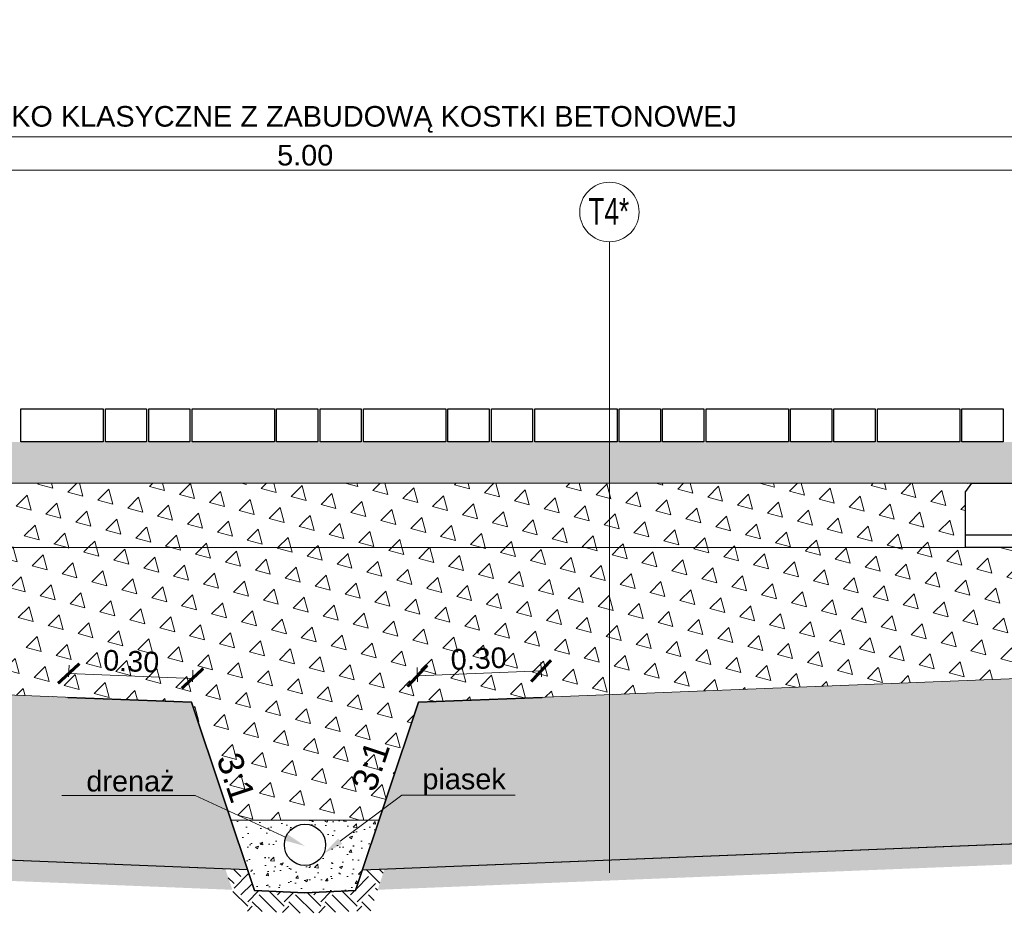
# Model space of a CAD drawing. Header units: feet. Extents: x 210.7 to 255.4, y -209.3 to -191.9.
# Tile 5 of 25: x 219.5 to 221.9, y -209.3 to -207.1. Entities that reach past the tile are written whole.
import ezdxf
from ezdxf import colors
from ezdxf.entities.mleader import LeaderData, LeaderLine
from ezdxf.math import Vec2, Vec3

# ---------------------------------------------------------------- set-up
doc = ezdxf.new("R2010")
doc.units = ezdxf.units.FT
doc.header["$MEASUREMENT"] = 0
doc.header["$PDMODE"] = 34
doc.linetypes.add('DASHDOT2', pattern=[12.7, 6.35, -3.175, 0, -3.175])
doc.layers.add('brudnopis', color=50, linetype='Continuous', lineweight=30, plot=False)
for name, color, linetype, lineweight in [('Drenaż', 4, 'Continuous', 25), ('Geowłóknina', 160, 'Continuous', 30), ('Kruszywo', 42, 'Continuous', 15), ('Miesz_niezw', 251, 'Continuous', 9), ('miesz_niezw_', 44, 'Continuous', 15), ('Mieszanka_niezw_0_315', 44, 'Continuous', 15), ('Opis', 7, 'Continuous', 15), ('Opis (wydruk czarny)', 7, 'Continuous', 15), ('oś-szyny', 1, 'DASHDOT2', 0), ('Podkład', 7, 'Continuous', 30), ('Podłoże gruntowe', 7, 'Continuous', 13), ('Sb3', 7, 'Continuous', 15), ('sb4', 7, 'Continuous', 15), ('Wymiar', 7, 'Continuous', 15)]:
    doc.layers.add(name, color=color, linetype=linetype, lineweight=lineweight)
doc.layers.add('kostka grafitowa', color=7, linetype='Continuous', lineweight=30, true_color=0x404040)
doc.layers.add('Podkadka sprężysta', color=1, linetype='Continuous')
doc.layers.add('Szyna', color=7, linetype='Continuous')
doc.styles.add('opis', font='arial.ttf', dxfattribs={"height": 0.05})
doc.styles.add('Opis_1_25', font='arial.ttf', dxfattribs={"height": 0.05})
doc.styles.add('Romans', font='romans.shx', dxfattribs={"width": 0.7})
doc.dimstyles.new('1_25_DK$0', dxfattribs={"dimtxt": 0.05, "dimasz": 0.05, "dimexe": 0.02, "dimexo": 0.05, "dimgap": 0.01, "dimtad": 1, "dimdec": 3, "dimzin": 3, "dimdsep": 46, "dimtxsty": 'Opis_1_25', "dimblk": 'ARCHTICK', "dimcen": 0.05, "dimclrd": 256, "dimclre": 256, "dimazin": 3, "dimtfac": 1, "dimtdec": 3, "dimtofl": 0, "dimtmove": 0, "dimatfit": 3, "dimldrblk": 'ARCHTICK', "dimfxl": 1, "dimfrac": 2, "dimtolj": 1, "dimtzin": 3, "dimlwd": -1, "dimlwe": -1, "dimarcsym": 0})
pattern_1 = [(105, (-3e-14, -8), (-0.072444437, 0.019411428), [0.0375, -0.0375]), (165, (-3e-14, -8), (-0.053033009, -0.053033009), [0.0375, -0.0375]), (45, (-0.03622, -7.990294), (-0.019411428, 0.072444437), [0.0375, -0.0375])]
pattern_2 = [(50, (0, 0), (0.071726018, -0.006275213), [0.0075, -0.0825]), (355, (0, 0), (-0.013875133, 0.075219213), [0.006, -0.066]), (100.451444, (0.00598, -0.00052), (0.057850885, 0.068943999), [0.00637402, -0.070114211]), (46.1842, (0, 0.02), (0.106724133, -0.016551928), [0.01125, -0.12375]), (96.635635, (0.00889, 0.01862), (0.093466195, 0.09741186), [0.009561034, -0.105171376]), (351.184164, (0, 0.02), (0.093466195, 0.09741186), [0.009, -0.099]), (21, (0.01, 0.015), (0.059690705, -0.040261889), [0.0075, -0.0825]), (326, (0.01, 0.015), (0.024331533, 0.072515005), [0.006, -0.066]), (71.451445, (0.014974, 0.011645), (0.084022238, 0.032253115), [0.006374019, -0.070114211]), (37.5, (0, 0), (0.0012159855, 0.0332893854), [0, -0.0652, 0, -0.067, 0, -0.06625]), (7.5, (0, 0), (0.0263069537, 0.039441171), [0, -0.0382, 0, -0.0637, 0, -0.02525]), (327.5, (-0.0223, 0), (0.0533822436, -0.0022554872), [0, -0.025, 0, -0.078, 0, -0.1035]), (317.5, (-0.0323, 0), (0.058318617, 0.010010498), [0, -0.0325, 0, -0.0518, 0, -0.0735])]
pattern_3 = [(50, (-25.540157, -103.4853), (0.071726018, -0.006275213), [0.0075, -0.0825]), (355, (-25.54016, -103.4853), (-0.013875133, 0.075219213), [0.006, -0.066]), (100.451444, (-25.53418, -103.485826), (0.057850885, 0.068943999), [0.00637402, -0.070114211]), (46.1842, (-25.54016, -103.4653), (0.106724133, -0.016551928), [0.01125, -0.12375]), (96.635635, (-25.53126, -103.46668), (0.093466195, 0.09741186), [0.009561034, -0.105171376]), (351.184164, (-25.54016, -103.4653), (0.093466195, 0.09741186), [0.009, -0.099]), (21, (-25.530157, -103.4703), (0.059690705, -0.040261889), [0.0075, -0.0825]), (326, (-25.53016, -103.4703), (0.024331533, 0.072515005), [0.006, -0.066]), (71.451445, (-25.52518, -103.47366), (0.084022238, 0.032253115), [0.006374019, -0.070114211]), (37.5, (-25.540157, -103.485303), (0.0012159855, 0.0332893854), [0, -0.0652, 0, -0.067, 0, -0.06625]), (7.5, (-25.540157, -103.485303), (0.0263069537, 0.039441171), [0, -0.0382, 0, -0.0637, 0, -0.02525]), (327.5, (-25.562457, -103.485303), (0.0533822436, -0.0022554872), [0, -0.025, 0, -0.078, 0, -0.1035]), (317.5, (-25.572457, -103.485303), (0.058318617, 0.010010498), [0, -0.0325, 0, -0.0518, 0, -0.0735])]
pattern_4 = [(105, (-1e-13, -8), (-0.072444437, 0.019411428), [0.0375, -0.0375]), (165, (-1e-13, -8), (-0.053033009, -0.053033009), [0.0375, -0.0375]), (45, (-0.03622, -7.990294), (-0.019411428, 0.072444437), [0.0375, -0.0375])]
pattern_5 = [(45, (-3e-14, -7.94996), (0, 0.088388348), [0.0625, -0.0625]), (45, (-0.01657, -7.93339), (0, 0.088388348), [0.0625, -0.0625]), (45, (-0.033146, -7.916814), (0, 0.088388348), [0.0625, -0.0625]), (135, (-0.033146, -7.905766), (-0.088388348, 7e-18), [0.0625, -0.0625]), (135, (-0.01657, -7.88919), (-0.088388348, 7e-18), [0.0625, -0.0625]), (135, (-3e-14, -7.87262), (-0.088388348, 7e-18), [0.0625, -0.0625])]

# ---------------------------------------------------------------- blocks, each defined once
blk = doc.blocks.new('_ArchTick')
at = {"color": 0, "linetype": 'ByBlock', "lineweight": 0, "const_width": 0.15}
blk.add_lwpolyline([(-0.5, -0.5), (0.5, 0.5)], dxfattribs=at)
blk = doc.blocks.new('*D31')
at = {"layer": 'DEFPOINTS', "color": 0, "lineweight": 70, "transparency": 16777216}
for p in [(223.9262, -207.4069), (216.5262, -208.0659), (223.9262, -208.0659)]:
    blk.add_point(p, dxfattribs=at)
at = {"layer": 'Wymiar', "transparency": 16777216}
for p, q in [((216.5262, -208.0159), (216.5262, -207.3869)), ((223.9262, -208.0159), (223.9262, -207.3869)), ((216.5262, -207.4069), (223.9262, -207.4069))]:
    blk.add_line(p, q, dxfattribs=at)
at = {"layer": 'Wymiar', "transparency": 16777216, "xscale": 0.05, "yscale": 0.05, "zscale": 0.05, "rotation": 180}
blk.add_blockref('_ArchTick', (216.5262, -207.4069), dxfattribs=at)
at = {"layer": 'Wymiar', "transparency": 16777216, "xscale": 0.05, "yscale": 0.05, "zscale": 0.05}
blk.add_blockref('_ArchTick', (223.9262, -207.4069), dxfattribs=at)
at = {"layer": 'Wymiar', "color": 0, "transparency": 16777216, "insert": (220.2262, -207.3642), "char_height": 0.05, "attachment_point": 5, "style": 'Opis_1_25'}
blk.add_mtext('\\A1;{\\fArial|b0|i0|c238|p34;TOROWISKO KLASYCZNE Z ZABUDOWĄ KOSTKI BETONOWEJ}', dxfattribs=at)
blk = doc.blocks.new('*D27')
at = {"layer": 'DEFPOINTS', "color": 0, "lineweight": 70, "transparency": 16777216}
for p in [(222.7262, -207.4869), (217.7262, -208.0669), (222.7262, -208.0669)]:
    blk.add_point(p, dxfattribs=at)
at = {"layer": 'Wymiar', "transparency": 16777216}
for p, q in [((217.7262, -208.0169), (217.7262, -207.4669)), ((222.7262, -208.0169), (222.7262, -207.4669)), ((217.7262, -207.4869), (222.7262, -207.4869))]:
    blk.add_line(p, q, dxfattribs=at)
at = {"layer": 'Wymiar', "transparency": 16777216, "xscale": 0.05, "yscale": 0.05, "zscale": 0.05, "rotation": 180}
blk.add_blockref('_ArchTick', (217.7262, -207.4869), dxfattribs=at)
at = {"layer": 'Wymiar', "transparency": 16777216, "xscale": 0.05, "yscale": 0.05, "zscale": 0.05}
blk.add_blockref('_ArchTick', (222.7262, -207.4869), dxfattribs=at)
at = {"layer": 'Wymiar', "color": 0, "transparency": 16777216, "insert": (220.2262, -207.4513), "char_height": 0.05, "attachment_point": 5, "style": 'Opis_1_25'}
blk.add_mtext('\\A1;5.00', dxfattribs=at)
blk = doc.blocks.new('PS-60R2-SB4-1800')
h = blk.add_hatch(color=251)
edge = h.paths.add_edge_path()
edge.add_arc((-64.85, 18.21), 4.5, 4.3283, 24.1871, ccw=False)
edge.add_arc((-59.57, 18.61), 0.8, 184.3283, 364.3283)
edge.add_arc((-64.85, 18.21), 6.1, 4.3283, 5.5185)
edge.add_line((-58.78, 18.79), (-58.03, 18.79))
edge.add_line((-58.03, 18.79), (-58.02, 17.15))
edge.add_line((-58.02, 17.15), (-60.51, 16.91))
edge.add_line((-60.51, 16.91), (-60.51, 16.11))
edge.add_line((-60.51, 16.11), (-61.65, 16.11))
edge.add_line((-61.65, 16.11), (-61.71, 17.71))
edge.add_line((-61.71, 17.71), (-61.71, 20.05))
edge.add_line((-61.71, 20.05), (-60.75, 20.05))
h = blk.add_hatch(color=251)
edge = h.paths.add_edge_path()
edge.add_arc((-38.15, 18.21), 4.5, 155.8129, 175.6717)
edge.add_arc((-43.43, 18.61), 0.8, 175.6717, 355.6717, ccw=False)
edge.add_arc((-38.15, 18.21), 6.1, 174.4815, 175.6717, ccw=False)
edge.add_line((-44.22, 18.8), (-44.97, 18.8))
edge.add_line((-44.97, 18.8), (-44.98, 17.16))
edge.add_line((-44.98, 17.16), (-42.49, 16.91))
edge.add_line((-42.49, 16.91), (-42.49, 16.11))
edge.add_line((-42.49, 16.11), (-41.35, 16.11))
edge.add_line((-41.35, 16.11), (-41.29, 17.71))
edge.add_line((-41.29, 17.71), (-41.29, 20.05))
edge.add_line((-41.29, 20.05), (-42.25, 20.05))
h = blk.add_hatch(color=251)
edge = h.paths.add_edge_path()
edge.add_arc((38.15, 18.21), 4.5, 4.3283, 24.1871, ccw=False)
edge.add_arc((43.43, 18.61), 0.8, 184.3283, 364.3283)
edge.add_arc((38.15, 18.21), 6.1, 4.3283, 5.5185)
edge.add_line((44.22, 18.8), (44.97, 18.8))
edge.add_line((44.97, 18.8), (44.98, 17.16))
edge.add_line((44.98, 17.16), (42.49, 16.91))
edge.add_line((42.49, 16.91), (42.49, 16.11))
edge.add_line((42.49, 16.11), (41.35, 16.11))
edge.add_line((41.35, 16.11), (41.29, 17.71))
edge.add_line((41.29, 17.71), (41.29, 20.05))
edge.add_line((41.29, 20.05), (42.25, 20.05))
h = blk.add_hatch(color=251)
edge = h.paths.add_edge_path()
edge.add_arc((64.85, 18.21), 4.5, 155.8129, 175.6717)
edge.add_arc((59.57, 18.61), 0.8, 175.6717, 355.6717, ccw=False)
edge.add_arc((64.85, 18.21), 6.1, 174.4815, 175.6717, ccw=False)
edge.add_line((58.78, 18.79), (58.03, 18.79))
edge.add_line((58.03, 18.79), (58.02, 17.15))
edge.add_line((58.02, 17.15), (60.51, 16.91))
edge.add_line((60.51, 16.91), (60.51, 16.11))
edge.add_line((60.51, 16.11), (61.65, 16.11))
edge.add_line((61.65, 16.11), (61.71, 17.71))
edge.add_line((61.71, 17.71), (61.71, 20.05))
edge.add_line((61.71, 20.05), (60.75, 20.05))
at = {"layer": 'Podkadka sprężysta'}
h = blk.add_hatch(dxfattribs=at)
h.set_pattern_fill('ANSI37', color=256, angle=0.0095, style=0)
h.set_pattern_definition([(45.0095, (-51.49992, 15.60774), (-0.088403, 0.0883736), []), (135.0095, (-51.49992, 15.60774), (-0.0883736, -0.088403), [])])
h.paths.add_polyline_path([(-61.63, 15.61), (-61.65, 16.11), (-41.35, 16.11), (-41.37, 15.61)])
h = blk.add_hatch(dxfattribs=at)
h.set_pattern_fill('ANSI37', color=256, scale=100, style=0)
h.set_pattern_definition([(134.9905, (51.5, 15.60774), (0.088403, 0.0883736), []), (44.9905, (51.5, 15.60774), (0.0883736, -0.088403), [])])
h.paths.add_polyline_path([(61.63, 15.61), (61.65, 16.11), (41.35, 16.11), (41.37, 15.61)])
at = {"layer": 'sb4'}
h = blk.add_hatch(dxfattribs=at)
h.set_pattern_fill('ANSI31', color=256, angle=0.0095, style=0)
h.set_pattern_definition([(134.99047, (-92.79758, -4.70839), (0.08840305, 0.08837365), [])])
edge = h.paths.add_edge_path()
edge.add_line((-61.65, 16.11), (-64.85, 16.11))
edge.add_arc((-64.85, 20.21), 4.1, 90, 270, ccw=False)
edge.add_arc((-64.85, 18.21), 6.1, 4.3283, 90, ccw=False)
edge.add_arc((-59.57, 18.61), 0.8, -175.6717, 4.3283, ccw=False)
edge.add_arc((-64.85, 18.21), 4.5, 4.3283, 90)
edge.add_arc((-64.85, 20.21), 2.5, 90, 270)
edge.add_line((-64.85, 17.71), (-61.71, 17.7))
edge.add_line((-61.71, 17.7), (-61.65, 16.11))
h = blk.add_hatch(dxfattribs=at)
h.set_pattern_fill('ANSI31', color=256, angle=0.0095, style=0)
h.set_pattern_definition([(45.00953, (-10.2024, -4.70437), (-0.08840305, 0.08837365), [])])
edge = h.paths.add_edge_path()
edge.add_line((-41.35, 16.11), (-38.15, 16.11))
edge.add_arc((-38.15, 20.21), 4.1, 270, 450)
edge.add_arc((-38.15, 18.21), 6.1, 90, 175.6717)
edge.add_arc((-43.43, 18.61), 0.8, 175.6717, 355.6717)
edge.add_arc((-38.15, 18.21), 4.5, 90, 175.6717, ccw=False)
edge.add_arc((-38.15, 20.21), 2.5, -90, 90, ccw=False)
edge.add_line((-38.15, 17.71), (-41.29, 17.71))
edge.add_line((-41.29, 17.71), (-41.35, 16.11))
h = blk.add_hatch(dxfattribs=at)
h.set_pattern_fill('ANSI31', color=256, angle=0.0095, style=0)
h.set_pattern_definition([(134.99047, (10.20248, -4.70437), (0.08840305, 0.08837365), [])])
edge = h.paths.add_edge_path()
edge.add_line((41.35, 16.11), (38.15, 16.11))
edge.add_arc((38.15, 20.21), 4.1, 90, 270, ccw=False)
edge.add_arc((38.15, 18.21), 6.1, 4.3283, 90, ccw=False)
edge.add_arc((43.43, 18.61), 0.8, -175.6717, 4.3283, ccw=False)
edge.add_arc((38.15, 18.21), 4.5, 4.3283, 90)
edge.add_arc((38.15, 20.21), 2.5, 90, 270)
edge.add_line((38.15, 17.71), (41.29, 17.71))
edge.add_line((41.29, 17.71), (41.35, 16.11))
h = blk.add_hatch(dxfattribs=at)
h.set_pattern_fill('ANSI31', color=256, angle=0.0095, style=0)
h.set_pattern_definition([(45.00953, (92.79767, -4.70839), (-0.08840305, 0.08837365), [])])
edge = h.paths.add_edge_path()
edge.add_line((61.65, 16.11), (64.85, 16.11))
edge.add_arc((64.85, 20.21), 4.1, 270, 450)
edge.add_arc((64.85, 18.21), 6.1, 90, 175.6717)
edge.add_arc((59.57, 18.61), 0.8, 175.6717, 355.6717)
edge.add_arc((64.85, 18.21), 4.5, 90, 175.6717, ccw=False)
edge.add_arc((64.85, 20.21), 2.5, -90, 90, ccw=False)
edge.add_line((64.85, 17.71), (61.71, 17.7))
edge.add_line((61.71, 17.7), (61.65, 16.11))
at = {"layer": 'Szyna'}
h = blk.add_hatch(color=256, dxfattribs=at)
edge = h.paths.add_edge_path()
edge.add_arc((-54.08, 32.03), 1.5, 180, 258.6901)
edge.add_line((-54.37, 30.56), (-52.9, 30.27))
edge.add_arc((-53.1, 29.29), 1, 0, 78.6901, ccw=False)
edge.add_line((-52.1, 29.29), (-52.1, 18.64))
edge.add_arc((-53.1, 18.64), 1, -84.2894, 0, ccw=False)
edge.add_line((-53, 17.65), (-60.23, 16.93))
edge.add_arc((-60.2, 16.63), 0.3, 95.7106, 180)
edge.add_line((-60.5, 16.63), (-60.5, 16.4))
edge.add_arc((-60.2, 16.4), 0.3, 180, 270)
edge.add_line((-60.2, 16.1), (-42.8, 16.1))
edge.add_arc((-42.8, 16.4), 0.3, 270, 360)
edge.add_line((-42.5, 16.4), (-42.5, 16.63))
edge.add_arc((-42.8, 16.63), 0.3, 0, 84.2894)
edge.add_line((-42.77, 16.93), (-50, 17.65))
edge.add_arc((-49.9, 18.64), 1, 180, 264.2894, ccw=False)
edge.add_line((-50.9, 18.64), (-50.9, 26.5))
edge.add_arc((-49.9, 26.5), 1, 101.3099, 180, ccw=False)
edge.add_line((-50.1, 27.48), (-47.39, 28.02))
edge.add_arc((-48.08, 31.45), 3.5, 281.3099, 350.5377)
edge.add_line((-44.62, 30.87), (-44.28, 32.92))
edge.add_arc((-44.78, 33), 0.5, 350.5377, 450)
edge.add_line((-44.78, 33.5), (-45.99, 33.5))
edge.add_arc((-45.99, 33.2), 0.3, 90, 170.5377)
edge.add_line((-46.29, 33.25), (-46.74, 30.55))
edge.add_arc((-48.1, 30.78), 1.38, 270, 350.5377, ccw=False)
edge.add_line((-48.1, 29.4), (-48.25, 29.4))
edge.add_arc((-48.25, 30.78), 1.38, 189.4623, 270, ccw=False)
edge.add_line((-49.61, 30.55), (-49.99, 32.81))
edge.add_arc((-51.27, 32.6), 1.3, 9.4623, 76.818)
edge.add_arc((-52.8, 26.08), 8, 76.818, 86.8132)
edge.add_arc((-54.02, 4.11), 30, 86.8132, 90.3828)
edge.add_arc((-54.17, 26.11), 8, 90.3828, 96.9383)
edge.add_arc((-55.08, 33.55), 0.5, 96.9383, 180)
edge.add_line((-55.58, 33.55), (-55.58, 32.03))
h = blk.add_hatch(color=256, dxfattribs=at)
edge = h.paths.add_edge_path()
edge.add_arc((54.08, 32.03), 1.5, 281.3099, 360, ccw=False)
edge.add_line((54.37, 30.56), (52.9, 30.27))
edge.add_arc((53.1, 29.29), 1, 101.3099, 180)
edge.add_line((52.1, 29.29), (52.1, 18.64))
edge.add_arc((53.1, 18.64), 1, 180, 264.2894)
edge.add_line((53, 17.65), (60.23, 16.93))
edge.add_arc((60.2, 16.63), 0.3, 0, 84.2894, ccw=False)
edge.add_line((60.5, 16.63), (60.5, 16.4))
edge.add_arc((60.2, 16.4), 0.3, 270, 360, ccw=False)
edge.add_line((60.2, 16.1), (42.8, 16.1))
edge.add_arc((42.8, 16.4), 0.3, 180, 270, ccw=False)
edge.add_line((42.5, 16.4), (42.5, 16.63))
edge.add_arc((42.8, 16.63), 0.3, 95.7106, 180, ccw=False)
edge.add_line((42.77, 16.93), (50, 17.65))
edge.add_arc((49.9, 18.64), 1, 275.7106, 360)
edge.add_line((50.9, 18.64), (50.9, 26.5))
edge.add_arc((49.9, 26.5), 1, 360, 438.6901)
edge.add_line((50.1, 27.48), (47.39, 28.02))
edge.add_arc((48.08, 31.45), 3.5, 189.4623, 258.6901, ccw=False)
edge.add_line((44.62, 30.87), (44.28, 32.92))
edge.add_arc((44.78, 33), 0.5, 90, 189.4623, ccw=False)
edge.add_line((44.78, 33.5), (45.99, 33.5))
edge.add_arc((45.99, 33.2), 0.3, 9.4623, 90, ccw=False)
edge.add_line((46.29, 33.25), (46.74, 30.55))
edge.add_arc((48.1, 30.78), 1.38, 189.4623, 270)
edge.add_line((48.1, 29.4), (48.25, 29.4))
edge.add_arc((48.25, 30.78), 1.38, 270, 350.5377)
edge.add_line((49.61, 30.55), (49.99, 32.81))
edge.add_arc((51.27, 32.6), 1.3, 103.182, 170.5377, ccw=False)
edge.add_arc((52.8, 26.08), 8, 93.1868, 103.182, ccw=False)
edge.add_arc((54.02, 4.11), 30, 89.6172, 93.1868, ccw=False)
edge.add_arc((54.17, 26.11), 8, 83.0617, 89.6172, ccw=False)
edge.add_arc((55.08, 33.55), 0.5, 0, 83.0617, ccw=False)
edge.add_line((55.58, 33.55), (55.58, 32.03))
for p, q in [((-60.51, 16.9), (-60.51, 16.11)), ((-42.49, 16.91), (-42.49, 16.11)), ((42.49, 16.91), (42.49, 16.11)), ((60.51, 16.9), (60.51, 16.11)), ((-61.63, 15.61), (-64.95, 15.61))]:
    blk.add_line(p, q)
for points in [[(-60.75, 20.05, -0.086868), (-60.36, 18.55, 1), (-58.77, 18.67, 0.005193), (-58.78, 18.79), (-58.03, 18.79), (-58.02, 17.15), (-60.51, 16.91), (-60.51, 16.11), (-61.65, 16.11), (-61.71, 17.71), (-61.71, 20.05)], [(-42.25, 20.05, 0.086868), (-42.64, 18.55, -1), (-44.23, 18.67, -0.005193), (-44.22, 18.8), (-44.97, 18.8), (-44.98, 17.16), (-42.49, 16.91), (-42.49, 16.11), (-41.35, 16.11), (-41.29, 17.71), (-41.29, 20.05)], [(42.25, 20.05, -0.086868), (42.64, 18.55, 1), (44.23, 18.67, 0.005193), (44.22, 18.8), (44.97, 18.8), (44.98, 17.16), (42.49, 16.91), (42.49, 16.11), (41.35, 16.11), (41.29, 17.71), (41.29, 20.05)], [(60.75, 20.05, 0.086868), (60.36, 18.55, -1), (58.77, 18.67, -0.005193), (58.78, 18.79), (58.03, 18.79), (58.02, 17.15), (60.51, 16.91), (60.51, 16.11), (61.65, 16.11), (61.71, 17.71), (61.71, 20.05)]]:
    blk.add_lwpolyline(points, format="xyb", close=True)
at = {"layer": 'brudnopis', "lineweight": 0, "ltscale": 5}
for p, q in [((-49.97, 32.7), (-49.97, 34.11)), ((49.97, 32.7), (49.97, 34.11)), ((-51.5, 32.7), (51.5, 32.7))]:
    blk.add_line(p, q, dxfattribs=at)
at = {"layer": 'oś-szyny', "ltscale": 0.002}
for p, q in [((-51.5, 12.35), (-51.5, 39.16)), ((51.5, 12.35), (51.5, 39.16))]:
    blk.add_line(p, q, dxfattribs=at)
at = {"layer": 'Podkadka sprężysta'}
for points in [[(-61.63, 15.61), (-61.65, 16.11), (-41.35, 16.11), (-41.37, 15.61)], [(61.63, 15.61), (61.65, 16.11), (41.35, 16.11), (41.37, 15.61)]]:
    blk.add_lwpolyline(points, close=True, dxfattribs=at)
at = {"layer": 'Podkład', "ltscale": 5}
for p, q in [((-88.5, 15.6), (-90, 13.6)), ((88.5, 15.6), (-88.5, 15.6)), ((-10, 15.6), (-10, 0)), ((-3, 0), (-10, 15.6)), ((0, 15.6), (0, 0)), ((0, 15.6), (0, 0)), ((3, 0), (10, 15.6)), ((10, 15.6), (10, 0)), ((88.5, 15.6), (90, 13.6)), ((-90, 0), (-90, 13.6)), ((90, 0), (90, 13.6)), ((-10, 3), (-90, 3)), ((10, 3), (90, 3)), ((-90, 0), (90, 0))]:
    blk.add_line(p, q, dxfattribs=at)
at = {"layer": 'Sb3'}
for points in [[(-61.63, 15.61), (-61.77, 19.68, 0.404113), (-62.27, 20.17), (-64.16, 20.16, 0.393686), (-64.66, 19.7), (-64.95, 15.61)], [(61.63, 15.61), (61.77, 19.68, -0.404113), (62.27, 20.17), (64.16, 20.16, -0.393686), (64.66, 19.7), (64.95, 15.61)]]:
    blk.add_lwpolyline(points, format="xyb", close=True, dxfattribs=at)
for points in [[(-41.37, 15.61), (-41.23, 19.69, -0.404113), (-40.73, 20.17), (-38.84, 20.17, -0.393686), (-38.34, 19.7), (-38.05, 15.61), (-41.37, 15.61)], [(41.37, 15.61), (41.23, 19.69, 0.404113), (40.73, 20.17), (38.84, 20.17, 0.393686), (38.34, 19.7), (38.05, 15.61), (41.37, 15.61)]]:
    blk.add_lwpolyline(points, format="xyb", dxfattribs=at)
at = {"layer": 'sb4'}
for points in [[(-61.65, 16.11), (-64.85, 16.11, -1), (-64.85, 24.31, -0.392257), (-58.77, 18.67, -1), (-60.36, 18.55, 0.392257), (-64.85, 22.71, 1), (-64.85, 17.71), (-61.71, 17.7)], [(-41.35, 16.11), (-38.15, 16.11, 1), (-38.15, 24.31, 0.392257), (-44.23, 18.67, 1), (-42.64, 18.55, -0.392257), (-38.15, 22.71, -1), (-38.15, 17.71), (-41.29, 17.71)], [(41.35, 16.11), (38.15, 16.11, -1), (38.15, 24.31, -0.392257), (44.23, 18.67, -1), (42.64, 18.55, 0.392257), (38.15, 22.71, 1), (38.15, 17.71), (41.29, 17.71)], [(61.65, 16.11), (64.85, 16.11, 1), (64.85, 24.31, 0.392257), (58.77, 18.67, 1), (60.36, 18.55, -0.392257), (64.85, 22.71, -1), (64.85, 17.71), (61.71, 17.7)]]:
    blk.add_lwpolyline(points, format="xyb", close=True, dxfattribs=at)
for points in [[(-61.71, 17.7), (-61.65, 16.11)], [(-41.29, 17.71), (-41.35, 16.11)]]:
    blk.add_lwpolyline(points, dxfattribs=at)
at = {"layer": 'Szyna'}
for points in [[(-55.58, 32.03, 0.357511), (-54.37, 30.56), (-52.9, 30.27, -0.357511), (-52.1, 29.29), (-52.1, 18.64, -0.385314), (-53, 17.65), (-60.23, 16.93, 0.385314), (-60.5, 16.63), (-60.5, 16.4, 0.414214), (-60.2, 16.1), (-42.8, 16.1, 0.414214), (-42.5, 16.4), (-42.5, 16.63, 0.385314), (-42.77, 16.93), (-50, 17.65, -0.385314), (-50.9, 18.64), (-50.9, 26.5, -0.357511), (-50.1, 27.48), (-47.39, 28.02, 0.311598), (-44.62, 30.87), (-44.28, 32.92, 0.463455), (-44.78, 33.5), (-45.99, 33.5, 0.366629), (-46.29, 33.25), (-46.74, 30.55, -0.366629), (-48.1, 29.4), (-48.25, 29.4, -0.366629), (-49.61, 30.55), (-49.99, 32.81), (-49.99, 32.81, 0.302659), (-50.97, 33.86, 0.04364), (-52.35, 34.06, 0.015577), (-54.22, 34.11), (-54.22, 34.11, 0.028611), (-55.14, 34.05, 0.379174), (-55.58, 33.55)], [(55.58, 32.03, -0.357511), (54.37, 30.56), (52.9, 30.27, 0.357511), (52.1, 29.29), (52.1, 18.64, 0.385314), (53, 17.65), (60.23, 16.93, -0.385314), (60.5, 16.63), (60.5, 16.4, -0.414214), (60.2, 16.1), (42.8, 16.1, -0.414214), (42.5, 16.4), (42.5, 16.63, -0.385314), (42.77, 16.93), (50, 17.65, 0.385314), (50.9, 18.64), (50.9, 26.5, 0.357511), (50.1, 27.48), (47.39, 28.02, -0.311598), (44.62, 30.87), (44.28, 32.92, -0.463455), (44.78, 33.5), (45.99, 33.5, -0.366629), (46.29, 33.25), (46.74, 30.55, 0.366629), (48.1, 29.4), (48.25, 29.4, 0.366629), (49.61, 30.55), (49.99, 32.81), (49.99, 32.81, -0.302659), (50.97, 33.86, -0.04364), (52.35, 34.06, -0.015577), (54.22, 34.11), (54.22, 34.11, -0.028611), (55.14, 34.05, -0.379174), (55.58, 33.55)]]:
    blk.add_lwpolyline(points, format="xyb", close=True, dxfattribs=at)
blk = doc.blocks.new('*D49')
at = {"layer": 'DEFPOINTS', "color": 0, "lineweight": 70, "transparency": 16777216}
for p in [(219.9533, -208.719), (219.6512, -208.7649), (219.951, -208.7769)]:
    blk.add_point(p, dxfattribs=at)
at = {"layer": 'Wymiar', "transparency": 16777216}
for p, q in [((219.6532, -208.715), (219.6543, -208.687)), ((219.6535, -208.707), (219.9533, -208.719)), ((219.953, -208.7269), (219.9541, -208.699))]:
    blk.add_line(p, q, dxfattribs=at)
at = {"layer": 'Wymiar', "transparency": 16777216, "xscale": 0.05, "yscale": 0.05, "zscale": 0.05}
for p, rotation in [((219.6535, -208.707), 177.7093899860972), ((219.9533, -208.719), 357.7093899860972)]:
    blk.add_blockref('_ArchTick', p, dxfattribs=dict(at, rotation=rotation))
at = {"layer": 'Wymiar', "color": 0, "transparency": 16777216, "insert": (219.8048, -208.6775), "char_height": 0.05, "attachment_point": 5, "rotation": 357.7094, "style": 'Opis_1_25'}
blk.add_mtext('\\A1;0.30', dxfattribs=at)
blk = doc.blocks.new('*D50')
at = {"layer": 'DEFPOINTS', "color": 0, "lineweight": 70, "transparency": 16777216}
for p in [(220.7977, -208.7007), (220.5005, -208.7769), (220.8003, -208.7649)]:
    blk.add_point(p, dxfattribs=at)
at = {"layer": 'Wymiar', "transparency": 16777216}
for p, q in [((220.7983, -208.715), (220.7969, -208.6807)), ((220.4985, -208.7269), (220.4972, -208.6927)), ((220.498, -208.7127), (220.7977, -208.7007))]:
    blk.add_line(p, q, dxfattribs=at)
at = {"layer": 'Wymiar', "transparency": 16777216, "xscale": 0.05, "yscale": 0.05, "zscale": 0.05}
for p, rotation in [((220.498, -208.7127), 182.2906100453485), ((220.7977, -208.7007), 2.290610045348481)]:
    blk.add_blockref('_ArchTick', p, dxfattribs=dict(at, rotation=rotation))
at = {"layer": 'Wymiar', "color": 0, "transparency": 16777216, "insert": (220.6464, -208.6712), "char_height": 0.05, "attachment_point": 5, "rotation": 2.2906, "style": 'Opis_1_25'}
blk.add_mtext('\\A1;0.30', dxfattribs=at)

msp = doc.modelspace()

# ---------------------------------------------------------------- hatches: boundary and pattern name
at = {"layer": 'Kruszywo'}
h = msp.add_hatch(dxfattribs=at)
h.set_pattern_fill('AR-CONC', color=256, scale=0.01, style=0)
h.set_pattern_definition(pattern_3)
edge = h.paths.add_edge_path()
edge.add_arc((220.2257, -209.1222), 0.05, 90, 180, ccw=False)
edge.add_line((220.2257, -209.0722), (220.2257, -209.0622))
edge.add_line((220.2257, -209.0622), (220.0461, -209.0622))
edge.add_line((220.0461, -209.0622), (220.1031, -209.2333))
edge.add_line((220.1031, -209.2333), (220.2257, -209.2383))
edge.add_line((220.2257, -209.2383), (220.2257, -209.1722))
edge.add_arc((220.2257, -209.1222), 0.05, 180, 270, ccw=False)
h = msp.add_hatch(dxfattribs=at)
h.set_pattern_fill('AR-CONC', color=256, scale=0.01, style=0)
h.set_pattern_definition(pattern_3)
edge = h.paths.add_edge_path()
edge.add_arc((220.2257, -209.1222), 0.05, 90, 180, ccw=False)
edge.add_line((220.2257, -209.0722), (220.2257, -209.0622))
edge.add_line((220.2257, -209.0622), (220.0461, -209.0622))
edge.add_line((220.0461, -209.0622), (220.1031, -209.2333))
edge.add_line((220.1031, -209.2333), (220.2257, -209.2383))
edge.add_line((220.2257, -209.2383), (220.2257, -209.1722))
edge.add_arc((220.2257, -209.1222), 0.05, 180, 270, ccw=False)
h = msp.add_hatch(dxfattribs=at)
h.set_pattern_fill('AR-CONC', color=256, scale=0.01, style=0)
h.set_pattern_definition(pattern_3)
edge = h.paths.add_edge_path()
edge.add_arc((220.2257, -209.1222), 0.05, 0, 90)
edge.add_line((220.2257, -209.0722), (220.2257, -209.0622))
edge.add_line((220.2257, -209.0622), (220.4054, -209.0622))
edge.add_line((220.4054, -209.0622), (220.3484, -209.2333))
edge.add_line((220.3484, -209.2333), (220.2257, -209.2383))
edge.add_line((220.2257, -209.2383), (220.2257, -209.1722))
edge.add_arc((220.2257, -209.1222), 0.05, 270, 360)
h = msp.add_hatch(dxfattribs=at)
h.set_pattern_fill('AR-CONC', color=256, scale=0.01, style=0)
h.set_pattern_definition(pattern_3)
edge = h.paths.add_edge_path()
edge.add_arc((220.2257, -209.1222), 0.05, 0, 90)
edge.add_line((220.2257, -209.0722), (220.2257, -209.0622))
edge.add_line((220.2257, -209.0622), (220.4054, -209.0622))
edge.add_line((220.4054, -209.0622), (220.3484, -209.2333))
edge.add_line((220.3484, -209.2333), (220.2257, -209.2383))
edge.add_line((220.2257, -209.2383), (220.2257, -209.1722))
edge.add_arc((220.2257, -209.1222), 0.05, 270, 360)
at = {"layer": 'Miesz_niezw'}
h = msp.add_hatch(dxfattribs=at)
h.set_pattern_fill('TRIANG', color=256, scale=0.2, angle=45)
h.set_pattern_definition(pattern_1)
h.paths.add_polyline_path([(218.6112, -208.246), (218.6262, -208.266), (218.6262, -208.4019), (220.2257, -208.4019), (220.2257, -208.246)])
h = msp.add_hatch(dxfattribs=at)
h.set_pattern_fill('TRIANG', color=256, scale=0.2, angle=45)
h.set_pattern_definition(pattern_1)
h.paths.add_polyline_path([(220.2257, -208.246), (220.2257, -208.4019), (221.8253, -208.4019), (221.8253, -208.2659), (221.8403, -208.2459)])
h = msp.add_hatch(dxfattribs=at)
h.set_pattern_fill('TRIANG', color=256, scale=0.2, angle=45)
h.set_pattern_definition(pattern_4)
h.paths.add_polyline_path([(216.5262, -208.4019), (216.5262, -208.6399), (219.951, -208.7769), (220.0461, -209.0622), (220.2257, -209.0622), (220.2257, -208.4019)])
h = msp.add_hatch(dxfattribs=at)
h.set_pattern_fill('TRIANG', color=256, scale=0.2, angle=45)
h.set_pattern_definition(pattern_4)
h.paths.add_polyline_path([(220.2257, -208.4019), (220.2257, -209.0622), (220.4054, -209.0622), (220.5005, -208.7769), (223.9253, -208.6399), (223.9253, -208.4019)])
at = {"layer": 'miesz_niezw_'}
h = msp.add_hatch(dxfattribs=at)
h.set_pattern_fill('AR-CONC', color=256, scale=0.01, style=0)
h.set_pattern_definition(pattern_2)
edge = h.paths.add_edge_path()
edge.add_arc((218.3747, -208.2199), 0.061, 90, 96.1648)
edge.add_line((218.3681, -208.1593), (218.3681, -208.1458))
edge.add_line((218.3681, -208.1458), (220.2262, -208.1458))
edge.add_line((220.2262, -208.1458), (220.2262, -208.1958))
edge.add_line((220.2262, -208.1958), (218.4155, -208.1958))
edge.add_arc((218.3747, -208.1999), 0.041, 5.8353, 90)
h = msp.add_hatch(dxfattribs=at)
h.set_pattern_fill('AR-CONC', color=256, scale=0.01, style=0)
h.set_pattern_definition(pattern_2)
edge = h.paths.add_edge_path()
edge.add_arc((222.0768, -208.2199), 0.061, 443.8352, 450, ccw=False)
edge.add_line((222.0833, -208.1593), (222.0833, -208.1458))
edge.add_line((222.0833, -208.1458), (220.2253, -208.1458))
edge.add_line((220.2253, -208.1458), (220.2253, -208.1958))
edge.add_line((220.2253, -208.1958), (222.036, -208.1958))
edge.add_arc((222.0768, -208.1999), 0.041, 450, 534.1647, ccw=False)
h = msp.add_hatch(dxfattribs=at)
h.set_pattern_fill('AR-CONC', color=256, scale=0.01, style=0)
h.set_pattern_definition(pattern_2)
h.paths.add_polyline_path([(220.2257, -208.1958), (218.4155, -208.1958, -0.439664), (218.3753, -208.2409), (218.3757, -208.2459), (220.2257, -208.246)])
h = msp.add_hatch(dxfattribs=at)
h.set_pattern_fill('AR-CONC', color=256, scale=0.01, style=0)
h.set_pattern_definition(pattern_2)
h.paths.add_polyline_path([(222.036, -208.1958), (220.2257, -208.1958), (220.2257, -208.246), (222.0758, -208.2459), (222.0761, -208.2409, -0.439664)])
at = {"layer": 'Mieszanka_niezw_0_315', "ltscale": 10}
h = msp.add_hatch(dxfattribs=at)
h.set_pattern_fill('AR-CONC', color=256, scale=0.01, style=0)
h.set_pattern_definition(pattern_2)
h.paths.add_polyline_path([(220.0862, -209.1826), (219.951, -208.7769), (216.5262, -208.6399), (216.5262, -209.0402)])
h = msp.add_hatch(dxfattribs=at)
h.set_pattern_fill('AR-CONC', color=256, scale=0.01, style=0)
h.set_pattern_definition(pattern_2)
h.paths.add_polyline_path([(220.3653, -209.1826), (220.5005, -208.7769), (223.9253, -208.6399), (223.9253, -209.0402)])
at = {"layer": 'Podłoże gruntowe'}
h = msp.add_hatch(dxfattribs=at)
h.set_pattern_fill('EARTH', color=256, scale=0.25, angle=45, style=0)
h.set_pattern_definition(pattern_5)
h.paths.add_polyline_path([(220.0497, -209.2312), (220.0328, -209.1805), (216.5262, -209.0402), (216.5262, -208.4959), (216.4762, -208.4959), (216.4762, -209.0883)])
h = msp.add_hatch(dxfattribs=at)
h.set_pattern_fill('EARTH', color=256, scale=0.25, angle=45, style=0)
h.set_pattern_definition(pattern_5)
h.paths.add_polyline_path([(220.4187, -209.1805), (220.4018, -209.2312), (223.9753, -209.0883), (223.9753, -208.4959), (223.9253, -208.4959), (223.9253, -209.0402)])
h = msp.add_hatch(dxfattribs=at)
h.set_pattern_fill('EARTH', color=256, scale=0.25, angle=45, style=0)
h.set_pattern_definition([(45, (3e-14, -7.999926), (0, 0.088388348), [0.0625, -0.0625]), (45, (-0.01657, -7.98335), (0, 0.088388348), [0.0625, -0.0625]), (45, (-0.033146, -7.96678), (0, 0.088388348), [0.0625, -0.0625]), (135, (-0.033146, -7.95573), (-0.088388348, 7e-18), [0.0625, -0.0625]), (135, (-0.01657, -7.93916), (-0.088388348, 7e-18), [0.0625, -0.0625]), (135, (3e-14, -7.922586), (-0.088388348, 7e-18), [0.0625, -0.0625])])
h.paths.add_polyline_path([(220.4187, -209.1804), (220.3653, -209.1826), (220.3484, -209.2333), (220.2257, -209.2382), (220.1031, -209.2333), (220.0862, -209.1826), (220.0328, -209.1804), (220.0666, -209.2819), (220.2257, -209.2882), (220.3849, -209.2819)])

# ---------------------------------------------------------------- linework, layer by layer
at = {"layer": 'Drenaż'}
msp.add_circle((220.2257, -209.1222), 0.05, dxfattribs=at)
msp.add_circle((220.2257, -209.1222), 0.05, dxfattribs=at)
at = {"layer": 'Geowłóknina', "ltscale": 5}
for points in [[(220.0862, -209.1826), (216.5262, -209.0402), (216.5262, -208.1108)], [(220.3653, -209.1826), (223.9253, -209.0402), (223.9253, -208.1108)], [(219.6512, -208.7649), (219.951, -208.7769), (220.1031, -209.2333), (220.2257, -209.2383), (220.3484, -209.2333), (220.5005, -208.7769), (220.8003, -208.7649)], [(220.8003, -208.7649), (220.5005, -208.7769), (220.3484, -209.2333), (220.2257, -209.2383), (220.1031, -209.2333), (219.951, -208.7769), (219.6512, -208.7649)]]:
    msp.add_lwpolyline(points, dxfattribs=at)
at = {"layer": 'kostka grafitowa'}
for points in [[(219.5371, -208.0659), (219.7371, -208.0659), (219.7371, -208.1459), (219.5371, -208.1459)], [(219.7421, -208.0659), (219.8421, -208.0659), (219.8421, -208.1459), (219.7421, -208.1459)], [(219.8471, -208.0659), (219.9471, -208.0659), (219.9471, -208.1459), (219.8471, -208.1459)], [(219.9521, -208.0659), (220.1521, -208.0659), (220.1521, -208.1459), (219.9521, -208.1459)], [(220.1571, -208.0659), (220.2571, -208.0659), (220.2571, -208.1459), (220.1571, -208.1459)], [(220.2621, -208.0659), (220.3621, -208.0659), (220.3621, -208.1459), (220.2621, -208.1459)], [(220.3671, -208.0659), (220.5671, -208.0659), (220.5671, -208.1459), (220.3671, -208.1459)], [(220.5721, -208.0659), (220.6721, -208.0659), (220.6721, -208.1459), (220.5721, -208.1459)], [(220.6771, -208.0659), (220.7771, -208.0659), (220.7771, -208.1459), (220.6771, -208.1459)], [(220.7821, -208.0659), (220.9821, -208.0659), (220.9821, -208.1459), (220.7821, -208.1459)], [(220.9871, -208.0659), (221.0871, -208.0659), (221.0871, -208.1459), (220.9871, -208.1459)], [(221.0921, -208.0659), (221.1921, -208.0659), (221.1921, -208.1459), (221.0921, -208.1459)], [(221.1971, -208.0659), (221.3971, -208.0659), (221.3971, -208.1459), (221.1971, -208.1459)], [(221.4021, -208.0659), (221.5021, -208.0659), (221.5021, -208.1459), (221.4021, -208.1459)], [(221.5071, -208.0659), (221.6071, -208.0659), (221.6071, -208.1459), (221.5071, -208.1459)], [(221.6121, -208.0659), (221.8121, -208.0659), (221.8121, -208.1459), (221.6121, -208.1459)], [(221.8171, -208.0659), (221.9171, -208.0659), (221.9171, -208.1459), (221.8171, -208.1459)]]:
    msp.add_lwpolyline(points, close=True, dxfattribs=at)
at = {"layer": 'Kruszywo'}
for points in [[(220.0461, -209.0622), (220.4054, -209.0622)], [(220.4054, -209.0622), (220.0461, -209.0622)]]:
    msp.add_lwpolyline(points, dxfattribs=at)
at = {"layer": 'Miesz_niezw'}
for p, q in [((218.6112, -208.246), (221.8403, -208.2459)), ((218.6262, -208.402), (221.8253, -208.402)), ((219.951, -208.7769), (216.5262, -208.6399)), ((220.5005, -208.7769), (223.9253, -208.6399))]:
    msp.add_line(p, q, dxfattribs=at)
at = {"layer": 'Mieszanka_niezw_0_315', "ltscale": 10}
for p, q in [((220.0862, -209.1826), (216.5262, -209.0402)), ((220.3653, -209.1826), (223.9253, -209.0402))]:
    msp.add_line(p, q, dxfattribs=at)
at = {"layer": 'Opis (wydruk czarny)'}
msp.add_lwpolyline([(220.9631, -209.1902), (220.9631, -207.6606)], dxfattribs=at)
msp.add_circle((220.9631, -207.5887), 0.072, dxfattribs=at)

# ---------------------------------------------------------------- block references
at = {"xscale": -0.01, "yscale": 0.01, "zscale": 0.01}
msp.add_blockref('PS-60R2-SB4-1800', (222.7253, -208.4019), dxfattribs=at)

# ---------------------------------------------------------------- texts
at = {"layer": 'Opis', "style": 'opis'}
for rotation, p in [(288.4338, (220.0108, -208.9123)), (71.5662, (220.3949, -208.997))]:
    msp.add_text('3:1', height=0.0613, rotation=rotation, dxfattribs=at).set_placement(p)
at = {"layer": 'Opis (wydruk czarny)', "insert": (220.8894, -207.5546), "char_height": 0.0648, "width": 0.140758, "attachment_point": 1, "style": 'Romans'}
msp.add_mtext('\\pi0.02293;{\\fArial|b0|i0|c238|p34;T4*}', dxfattribs=at)

# ---------------------------------------------------------------- dimensions: what is measured, and where the dimension line sits
at = {"layer": 'Wymiar'}
dim = msp.add_aligned_dim(p1=(216.5262, -208.0659), p2=(223.9262, -208.0659), distance=0.659, text='{\\fArial|b0|i0|c238|p34;TOROWISKO KLASYCZNE Z ZABUDOWĄ KOSTKI BETONOWEJ}', dimstyle='1_25_DK$0', override={"dimdec": 2}, dxfattribs=at)
dim.commit()
dim.dimension.update_dxf_attribs({"geometry": '*D31', "text_midpoint": (220.2262, -207.3642)})
for p1, p2, distance, picture, middle in [((217.7262, -208.0669), (222.7262, -208.0669), 0.58, '*D27', (220.2262, -207.4513)), ((220.5005, -208.7769), (220.8003, -208.7649), 0.0642, '*D50', (220.6464, -208.6712)), ((219.6512, -208.7649), (219.951, -208.7769), 0.0579, '*D49', (219.8048, -208.6775))]:
    dim = msp.add_aligned_dim(p1=p1, p2=p2, distance=distance, dimstyle='1_25_DK$0', override={"dimdec": 2}, dxfattribs=at)
    dim.commit()
    dim.dimension.update_dxf_attribs({"geometry": picture, "text_midpoint": middle})

# ---------------------------------------------------------------- leaders
at = {"layer": 'Opis'}
ml = msp.add_multileader_mtext('Standard', dxfattribs=at)
ml.set_content('drenaż ', color=256, style='Opis_1_25')
ml.set_leader_properties(color=256, linetype='ByLayer', lineweight=-1)
ml.build(insert=Vec2(0, 0))
ml.multileader.update_dxf_attribs({"has_dogleg": 0, "text_left_attachment_type": 5, "text_right_attachment_type": 5, "text_bottom_attachment_type": 10, "dogleg_length": 0.15, "arrow_head_size": 0.05})
ctx = ml.context
ctx.base_point, ctx.char_height, ctx.arrow_head_size, ctx.landing_gap_size, ctx.plane_origin = Vec3(219.65, -209.0029), 0.05, 0.05, 0.05, Vec3(220.2257, -209.0213)
ctx.left_attachment, ctx.right_attachment, ctx.text_align_type = 5, 5, 2
notes = []
notes.append((ctx, [(0, (1, 1, 0), (220.1097, -209.0029), (-1, 0), 0.15, [(0, [(220.2257, -209.1253)], 0, [])])]))
ctx.mtext.insert, ctx.mtext.alignment, ctx.mtext.flow_direction = Vec3(219.9097, -208.9429), 3, 5
ml = msp.add_multileader_mtext('Standard', dxfattribs=at)
ml.set_content('piasek ', color=256, style='Opis_1_25')
ml.set_leader_properties(color=256, linetype='ByLayer', lineweight=-1)
ml.build(insert=Vec2(0, 0))
ml.multileader.update_dxf_attribs({"has_dogleg": 0, "text_left_attachment_type": 5, "text_right_attachment_type": 5, "text_bottom_attachment_type": 10, "dogleg_length": 0.15, "arrow_head_size": 0.05})
ctx = ml.context
ctx.base_point, ctx.char_height, ctx.arrow_head_size, ctx.landing_gap_size, ctx.plane_origin = Vec3(220.4601, -209.0016), 0.05, 0.05, 0.05, Vec3(221.0808, -209.0193)
ctx.left_attachment, ctx.right_attachment = 5, 5
notes.append((ctx, [(1, (1, 1, 0), (220.3101, -209.0016), (1, 0), 0.15, [(0, [(220.2711, -209.1435)], 0, [])])]))
ctx.mtext.insert, ctx.mtext.flow_direction = Vec3(220.5101, -208.9377), 5
for ctx, leaders in notes:
    for number, flags, end, landing, length, lines in leaders:
        leader = LeaderData()
        leader.index, (leader.has_last_leader_line, leader.has_dogleg_vector, leader.attachment_direction) = number, flags
        leader.last_leader_point, leader.dogleg_vector, leader.dogleg_length = Vec3(end), Vec3(landing), length
        for number, points, colour, breaks in lines:
            line = LeaderLine()
            line.index, line.vertices, line.color, line.breaks = number, Vec3.list(points), colors.encode_raw_color(colour), breaks
            leader.lines.append(line)
        ctx.leaders.append(leader)

doc.saveas('drawing.dxf')
